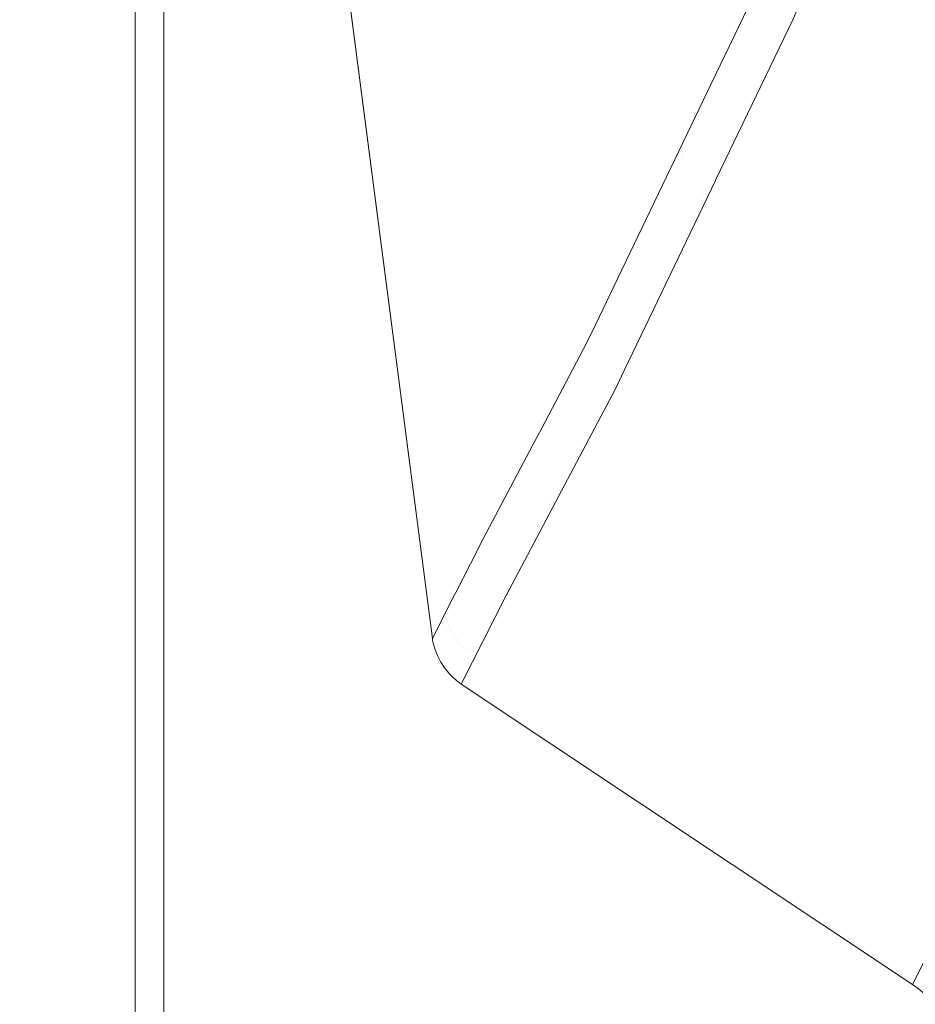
# Model space of a CAD drawing. Header units: millimetres. Extents: x -174 to 174, y -184 to 184.
# Tile 5 of 35: x -110 to -83, y -104 to -74. Entities that reach past the tile are written whole.
import ezdxf

# ---------------------------------------------------------------- set-up
doc = ezdxf.new("R2010")
doc.units = ezdxf.units.MM
doc.header["$LTSCALE"] = 5.08
doc.layers.add('Lighting-LED', color=7, linetype='Continuous', lineweight=5, true_color=0x000000)

# ---------------------------------------------------------------- blocks, each defined once
blk = doc.blocks.new('Group-1')
at = {"layer": 'Lighting-LED', "color": 18, "linetype": 'Continuous', "lineweight": 5}
for points, invisible_edges in [([(-5254.737, -897.549, -460.895), (-5203.672, -861.075, -372.449), (-5256.611, -562.84, -464.14), (-5269.635, -567.845, -486.699)], 14), ([(-5268.769, -567.845, -487.199), (-5255.745, -562.84, -464.64), (-5202.806, -861.075, -372.949), (-5253.871, -897.549, -461.395)], 11), ([(-5256.193, -562.911, -463.416), (-5256.401, -562.858, -463.777), (-5256.611, -562.84, -464.14), (-5203.672, -861.075, -372.449)], 12), ([(-5203.672, -861.075, -372.449), (-5255.786, -563.12, -462.712), (-5255.987, -562.998, -463.061), (-5256.193, -562.911, -463.416)], 9), ([(-5202.806, -861.075, -372.949), (-5255.745, -562.84, -464.64), (-5255.535, -562.858, -464.277), (-5255.327, -562.911, -463.916)], 9), ([(-5255.327, -562.911, -463.916), (-5255.121, -562.998, -463.561), (-5254.92, -563.12, -463.212), (-5202.806, -861.075, -372.949)], 12), ([(-5203.672, -861.075, -372.449), (-5203.689, -599.484, -372.478), (-5255.786, -563.12, -462.712)], 9), ([(-5254.92, -563.12, -463.212), (-5202.823, -599.484, -372.978), (-5202.806, -861.075, -372.949)], 10), ([(-5203.689, -599.484, -372.478), (-5203.672, -861.075, -372.449), (-5202.013, -856.367, -369.575), (-5202.013, -604.205, -369.575)], 11), ([(-5201.147, -604.205, -370.075), (-5201.147, -856.367, -370.075), (-5202.806, -861.075, -372.949), (-5202.823, -599.484, -372.978)], 14), ([(-5176.844, -836.116, -346.051), (-5199.976, -730.007, -345.921), (-5176.765, -730.007, -345.921)], 9), ([(-5176.844, -836.116, -346.051), (-5199.777, -744.235, -345.938), (-5199.976, -730.007, -345.921)], 9), ([(-5199.745, -746.547, -345.941), (-5199.777, -744.235, -345.938), (-5176.844, -836.116, -346.051), (-5176.922, -835.812, -346.051)], 10), ([(-5199.745, -746.547, -345.941), (-5176.922, -835.812, -346.051), (-5176.956, -835.711, -346.051)], 9), ([(-5176.956, -835.711, -346.051), (-5177.003, -835.57, -346.051), (-5199.745, -746.547, -345.941)], 10), ([(-5177.003, -835.57, -346.051), (-5198.28, -775.844, -345.977), (-5199.745, -746.547, -345.941)], 9), ([(-5185.352, -807.967, -195.792), (-5189.746, -768.252, -194.546), (-5192.499, -773.921, -226.613)], 11), ([(-5189.746, -768.252, -194.546), (-5184.625, -806.453, -187.48), (-5183.026, -803.126, -169.214)], 9), ([(-5185.352, -807.967, -195.792), (-5184.625, -806.453, -187.48), (-5189.746, -768.252, -194.546)], 10), ([(-5188.371, -814.248, -230.284), (-5192.499, -773.921, -226.613), (-5194.676, -778.154, -257.65)], 11), ([(-5188.371, -814.248, -230.284), (-5188.114, -813.714, -227.35), (-5192.499, -773.921, -226.613)], 10), ([(-5192.499, -773.921, -226.613), (-5187.556, -812.552, -220.974), (-5185.352, -807.967, -195.792)], 9), ([(-5188.114, -813.714, -227.35), (-5187.556, -812.552, -220.974), (-5192.499, -773.921, -226.613)], 10), ([(-5177.003, -835.57, -346.051), (-5197.548, -783.811, -345.987), (-5198.28, -775.844, -345.977)], 9), ([(-5190.012, -817.355, -258.127), (-5194.676, -778.154, -257.65), (-5196.267, -781.112, -287.947)], 11), ([(-5194.676, -778.154, -257.65), (-5189.736, -816.832, -253.444), (-5188.371, -814.248, -230.284)], 9), ([(-5190.012, -817.355, -258.127), (-5189.736, -816.832, -253.444), (-5194.676, -778.154, -257.65)], 10), ([(-5191.665, -820.49, -288.102), (-5196.267, -781.112, -287.947), (-5197.263, -782.955, -317.791)], 11), ([(-5196.267, -781.112, -287.947), (-5191.589, -820.34, -284.878), (-5190.012, -817.355, -258.127)], 9), ([(-5191.665, -820.49, -288.102), (-5191.589, -820.34, -284.878), (-5196.267, -781.112, -287.947)], 10), ([(-5197.263, -782.955, -317.791), (-5192.33, -821.795, -316.15), (-5191.665, -820.49, -288.102)], 9), ([(-5192.365, -821.865, -317.656), (-5197.263, -782.955, -317.791), (-5196.101, -799.564, -346.006)], 11), ([(-5192.365, -821.865, -317.656), (-5192.33, -821.795, -316.15), (-5197.263, -782.955, -317.791)], 10), ([(-5197.548, -783.811, -345.987), (-5177.436, -834.724, -346.05), (-5177.523, -834.605, -346.049)], 9), ([(-5177.523, -834.605, -346.049), (-5177.621, -834.471, -346.049), (-5197.548, -783.811, -345.987)], 10), ([(-5177.621, -834.471, -346.049), (-5177.674, -834.405, -346.049), (-5197.548, -783.811, -345.987)], 10), ([(-5177.674, -834.405, -346.049), (-5177.838, -834.222, -346.049), (-5197.548, -783.811, -345.987)], 10), ([(-5197.548, -783.811, -345.987), (-5177.271, -834.991, -346.05), (-5177.383, -834.81, -346.05)], 9), ([(-5177.383, -834.81, -346.05), (-5177.436, -834.724, -346.05), (-5197.548, -783.811, -345.987)], 10), ([(-5197.548, -783.811, -345.987), (-5177.126, -835.273, -346.05), (-5177.14, -835.246, -346.05)], 9), ([(-5196.101, -799.564, -346.006), (-5197.548, -783.811, -345.987), (-5177.887, -834.168, -346.049), (-5178.014, -834.047, -346.049)], 10), ([(-5177.14, -835.246, -346.05), (-5177.271, -834.991, -346.05), (-5197.548, -783.811, -345.987)], 10), ([(-5177.003, -835.57, -346.051), (-5177.126, -835.273, -346.05), (-5197.548, -783.811, -345.987)], 10), ([(-5177.838, -834.222, -346.049), (-5177.887, -834.168, -346.049), (-5197.548, -783.811, -345.987)], 10), ([(-5196.101, -799.564, -346.006), (-5193.037, -823.186, -346.035), (-5192.365, -821.865, -317.656)], 8), ([(-5196.101, -799.564, -346.006), (-5178.116, -833.951, -346.049), (-5178.197, -833.884, -346.049)], 9), ([(-5178.197, -833.884, -346.049), (-5178.359, -833.753, -346.048), (-5196.101, -799.564, -346.006)], 10), ([(-5178.359, -833.753, -346.048), (-5193.019, -823.277, -346.036), (-5196.101, -799.564, -346.006)], 11), ([(-5193.019, -823.277, -346.036), (-5193.03, -823.226, -346.035), (-5193.037, -823.186, -346.035), (-5196.101, -799.564, -346.006)], 8), ([(-5178.014, -834.047, -346.049), (-5178.116, -833.951, -346.049), (-5196.101, -799.564, -346.006)], 10), ([(-5185.498, -808.686, -195.647), (-5182.346, -801.9, -162.869), (-5182.344, -801.807, -162.891)], 11), ([(-5182.344, -801.807, -162.891), (-5185.479, -808.593, -195.666), (-5185.498, -808.686, -195.647)], 11), ([(-5182.319, -801.989, -162.851), (-5182.346, -801.9, -162.869), (-5185.498, -808.686, -195.647), (-5185.471, -808.776, -195.633)], 15), ([(-5185.479, -808.593, -195.666), (-5182.344, -801.807, -162.891), (-5183.026, -803.126, -169.214)], 11), ([(-5185.471, -808.776, -195.633), (-5185.44, -808.865, -195.619), (-5182.288, -802.078, -162.834), (-5182.319, -801.989, -162.851)], 15), ([(-5182.252, -802.165, -162.818), (-5182.288, -802.078, -162.834), (-5185.44, -808.865, -195.619), (-5185.405, -808.953, -195.606)], 15), ([(-5185.405, -808.953, -195.606), (-5185.365, -809.04, -195.593), (-5182.212, -802.252, -162.803), (-5182.252, -802.165, -162.818)], 15), ([(-5182.168, -802.336, -162.788), (-5182.212, -802.252, -162.803), (-5185.365, -809.04, -195.593), (-5185.322, -809.125, -195.581)], 15), ([(-5185.322, -809.125, -195.581), (-5185.274, -809.209, -195.57), (-5182.12, -802.419, -162.774), (-5182.168, -802.336, -162.788)], 15), ([(-5182.068, -802.501, -162.761), (-5182.12, -802.419, -162.774), (-5185.274, -809.209, -195.57), (-5185.222, -809.291, -195.559)], 15), ([(-5185.222, -809.291, -195.559), (-5185.166, -809.37, -195.549), (-5182.012, -802.58, -162.749), (-5182.068, -802.501, -162.761)], 15), ([(-5181.953, -802.656, -162.738), (-5182.012, -802.58, -162.749), (-5185.166, -809.37, -195.549), (-5185.107, -809.447, -195.54)], 15), ([(-5185.107, -809.447, -195.54), (-5185.044, -809.521, -195.532), (-5181.89, -802.729, -162.727), (-5181.953, -802.656, -162.738)], 15), ([(-5181.801, -802.823, -162.715), (-5181.89, -802.729, -162.727), (-5185.044, -809.521, -195.532), (-5184.955, -809.615, -195.522)], 15), ([(-5184.955, -809.615, -195.522), (-5184.861, -809.703, -195.514), (-5181.706, -802.91, -162.705), (-5181.801, -802.823, -162.715)], 15), ([(-5181.456, -802.884, -162.742), (-5181.478, -802.935, -162.943), (-5167.806, -811.908, -162.31)], 10), ([(-5181.456, -802.884, -162.742), (-5167.806, -811.908, -162.31), (-5164.152, -803.478, -128.946)], 9), ([(-5183.026, -803.126, -169.214), (-5184.625, -806.453, -187.48), (-5185.479, -808.593, -195.666)], 10), ([(-5184.861, -809.703, -195.514), (-5184.473, -809.321, -195.617), (-5181.604, -802.896, -162.721)], 11), ([(-5181.604, -802.896, -162.721), (-5181.706, -802.91, -162.705), (-5184.861, -809.703, -195.514)], 11), ([(-5181.604, -802.896, -162.721), (-5184.473, -809.321, -195.617), (-5182.155, -804.499, -169.122)], 9), ([(-5167.883, -812.085, -163.013), (-5181.478, -802.935, -162.943), (-5182.155, -804.499, -169.122)], 9), ([(-5167.883, -812.085, -163.013), (-5167.806, -811.908, -162.31), (-5181.478, -802.935, -162.943)], 10), ([(-5168.525, -813.567, -168.877), (-5182.155, -804.499, -169.122), (-5184.473, -809.321, -195.617)], 9), ([(-5182.155, -804.499, -169.122), (-5168.525, -813.567, -168.877), (-5167.883, -812.085, -163.013)], 9), ([(-5184.625, -806.453, -187.48), (-5185.352, -807.967, -195.792), (-5185.479, -808.593, -195.666)], 10), ([(-5185.479, -808.593, -195.666), (-5185.352, -807.967, -195.792), (-5187.556, -812.552, -220.974)], 9), ([(-5187.556, -812.552, -220.974), (-5188.111, -813.903, -227.32), (-5185.479, -808.593, -195.666)], 11), ([(-5188.111, -813.997, -227.305), (-5185.498, -808.686, -195.647), (-5185.479, -808.593, -195.666)], 11), ([(-5185.479, -808.593, -195.666), (-5188.111, -813.903, -227.32), (-5188.111, -813.997, -227.305)], 11), ([(-5185.471, -808.776, -195.633), (-5185.498, -808.686, -195.647), (-5188.111, -813.997, -227.305), (-5188.084, -814.087, -227.293)], 15), ([(-5188.084, -814.087, -227.293), (-5188.054, -814.177, -227.282), (-5185.44, -808.865, -195.619), (-5185.471, -808.776, -195.633)], 15), ([(-5185.405, -808.953, -195.606), (-5185.44, -808.865, -195.619), (-5188.054, -814.177, -227.282), (-5188.019, -814.266, -227.272)], 15), ([(-5188.019, -814.266, -227.272), (-5187.979, -814.353, -227.262), (-5185.365, -809.04, -195.593), (-5185.405, -808.953, -195.606)], 15), ([(-5185.322, -809.125, -195.581), (-5185.365, -809.04, -195.593), (-5187.979, -814.353, -227.262), (-5187.936, -814.439, -227.252)], 15), ([(-5187.936, -814.439, -227.252), (-5187.888, -814.523, -227.243), (-5185.274, -809.209, -195.57), (-5185.322, -809.125, -195.581)], 15), ([(-5185.222, -809.291, -195.559), (-5185.274, -809.209, -195.57), (-5187.888, -814.523, -227.243), (-5187.836, -814.605, -227.235)], 15), ([(-5187.836, -814.605, -227.235), (-5187.781, -814.685, -227.227), (-5185.166, -809.37, -195.549), (-5185.222, -809.291, -195.559)], 15), ([(-5185.107, -809.447, -195.54), (-5185.166, -809.37, -195.549), (-5187.781, -814.685, -227.227), (-5187.722, -814.762, -227.221)], 15), ([(-5184.473, -809.321, -195.617), (-5184.861, -809.703, -195.514), (-5187.476, -815.019, -227.201)], 11), ([(-5187.476, -815.019, -227.201), (-5187.362, -815.04, -227.208), (-5184.473, -809.321, -195.617)], 11), ([(-5184.488, -809.351, -195.78), (-5184.473, -809.321, -195.617), (-5187.362, -815.04, -227.208)], 10), ([(-5187.362, -815.04, -227.208), (-5187.238, -815.072, -227.215), (-5184.488, -809.351, -195.78)], 9), ([(-5170.884, -818.473, -195.884), (-5184.488, -809.351, -195.78), (-5187.238, -815.072, -227.215)], 9), ([(-5184.473, -809.321, -195.617), (-5184.488, -809.351, -195.78), (-5170.835, -818.369, -195.316)], 10), ([(-5170.884, -818.473, -195.884), (-5170.835, -818.369, -195.316), (-5184.488, -809.351, -195.78)], 10), ([(-5184.473, -809.321, -195.617), (-5170.835, -818.369, -195.316), (-5168.525, -813.567, -168.877)], 9), ([(-5187.722, -814.762, -227.221), (-5187.659, -814.836, -227.214), (-5185.044, -809.521, -195.532), (-5185.107, -809.447, -195.54)], 15), ([(-5184.955, -809.615, -195.522), (-5185.044, -809.521, -195.532), (-5187.659, -814.836, -227.214), (-5187.57, -814.93, -227.207)], 15), ([(-5187.57, -814.93, -227.207), (-5187.476, -815.019, -227.201), (-5184.861, -809.703, -195.514), (-5184.955, -809.615, -195.522)], 15), ([(-5187.556, -812.552, -220.974), (-5188.114, -813.714, -227.35), (-5188.111, -813.903, -227.32)], 10), ([(-5188.111, -813.903, -227.32), (-5188.114, -813.714, -227.35), (-5188.371, -814.248, -230.284)], 9), ([(-5190.176, -817.977, -258.048), (-5188.111, -813.997, -227.305), (-5188.111, -813.903, -227.32)], 11), ([(-5188.111, -813.903, -227.32), (-5190.152, -817.886, -258.059), (-5190.176, -817.977, -258.048)], 11), ([(-5188.084, -814.087, -227.293), (-5188.111, -813.997, -227.305), (-5190.176, -817.977, -258.048), (-5190.15, -818.068, -258.039)], 15), ([(-5190.152, -817.886, -258.059), (-5188.111, -813.903, -227.32), (-5188.371, -814.248, -230.284)], 11), ([(-5190.15, -818.068, -258.039), (-5190.119, -818.158, -258.031), (-5188.054, -814.177, -227.282), (-5188.084, -814.087, -227.293)], 15), ([(-5188.019, -814.266, -227.272), (-5188.054, -814.177, -227.282), (-5190.119, -818.158, -258.031), (-5190.085, -818.247, -258.023)], 15), ([(-5188.371, -814.248, -230.284), (-5189.736, -816.832, -253.444), (-5190.152, -817.886, -258.059)], 10), ([(-5190.085, -818.247, -258.023), (-5190.045, -818.335, -258.016), (-5187.979, -814.353, -227.262), (-5188.019, -814.266, -227.272)], 15), ([(-5187.936, -814.439, -227.252), (-5187.979, -814.353, -227.262), (-5190.045, -818.335, -258.016), (-5190.002, -818.421, -258.009)], 15), ([(-5190.002, -818.421, -258.009), (-5189.955, -818.505, -258.002), (-5187.888, -814.523, -227.243), (-5187.936, -814.439, -227.252)], 15), ([(-5187.836, -814.605, -227.235), (-5187.888, -814.523, -227.243), (-5189.955, -818.505, -258.002), (-5189.903, -818.588, -257.996)], 15), ([(-5189.903, -818.588, -257.996), (-5189.848, -818.668, -257.991), (-5187.781, -814.685, -227.227), (-5187.836, -814.605, -227.235)], 15), ([(-5187.722, -814.762, -227.221), (-5187.781, -814.685, -227.227), (-5189.848, -818.668, -257.991), (-5189.789, -818.745, -257.986)], 15), ([(-5189.789, -818.745, -257.986), (-5189.726, -818.82, -257.981), (-5187.659, -814.836, -227.214), (-5187.722, -814.762, -227.221)], 15), ([(-5187.57, -814.93, -227.207), (-5187.659, -814.836, -227.214), (-5189.726, -818.82, -257.981), (-5189.637, -818.914, -257.976)], 15), ([(-5189.637, -818.914, -257.976), (-5189.543, -819.003, -257.971), (-5187.476, -815.019, -227.201), (-5187.57, -814.93, -227.207)], 15), ([(-5187.362, -815.04, -227.208), (-5187.476, -815.019, -227.201), (-5189.543, -819.003, -257.971)], 11), ([(-5189.543, -819.003, -257.971), (-5189.456, -818.941, -257.983), (-5187.362, -815.04, -227.208)], 11), ([(-5187.501, -815.62, -230.229), (-5187.362, -815.04, -227.208), (-5189.456, -818.941, -257.983)], 11), ([(-5187.501, -815.62, -230.229), (-5187.249, -815.094, -227.34), (-5187.362, -815.04, -227.208)], 10), ([(-5187.249, -815.094, -227.34), (-5187.238, -815.072, -227.215), (-5187.362, -815.04, -227.208)], 10), ([(-5187.238, -815.072, -227.215), (-5187.249, -815.094, -227.34), (-5173.605, -824.129, -227.025)], 10), ([(-5187.238, -815.072, -227.215), (-5173.605, -824.129, -227.025), (-5170.884, -818.473, -195.884)], 9), ([(-5173.643, -824.209, -227.462), (-5187.249, -815.094, -227.34), (-5187.501, -815.62, -230.229)], 9), ([(-5173.643, -824.209, -227.462), (-5173.605, -824.129, -227.025), (-5187.249, -815.094, -227.34)], 10), ([(-5189.456, -818.941, -257.983), (-5189.139, -818.72, -258.027), (-5187.501, -815.62, -230.229)], 9), ([(-5173.879, -824.699, -230.161), (-5187.501, -815.62, -230.229), (-5189.139, -818.72, -258.027)], 9), ([(-5187.501, -815.62, -230.229), (-5173.879, -824.699, -230.161), (-5173.643, -824.209, -227.462)], 9), ([(-5189.736, -816.832, -253.444), (-5190.012, -817.355, -258.127), (-5190.152, -817.886, -258.059)], 10), ([(-5190.152, -817.886, -258.059), (-5190.012, -817.355, -258.127), (-5191.589, -820.34, -284.878)], 9), ([(-5191.678, -820.678, -288.09), (-5191.686, -820.772, -288.084), (-5190.176, -817.977, -258.048)], 11), ([(-5190.15, -818.068, -258.039), (-5190.176, -817.977, -258.048), (-5191.686, -820.772, -288.084), (-5191.659, -820.863, -288.078)], 15), ([(-5191.589, -820.34, -284.878), (-5191.678, -820.678, -288.09), (-5190.152, -817.886, -258.059)], 11), ([(-5190.176, -817.977, -258.048), (-5190.152, -817.886, -258.059), (-5191.678, -820.678, -288.09)], 11), ([(-5191.659, -820.863, -288.078), (-5191.629, -820.954, -288.072), (-5190.119, -818.158, -258.031), (-5190.15, -818.068, -258.039)], 15), ([(-5190.085, -818.247, -258.023), (-5190.119, -818.158, -258.031), (-5191.629, -820.954, -288.072), (-5191.594, -821.043, -288.067)], 15), ([(-5191.594, -821.043, -288.067), (-5191.555, -821.131, -288.062), (-5190.045, -818.335, -258.016), (-5190.085, -818.247, -258.023)], 15), ([(-5190.002, -818.421, -258.009), (-5190.045, -818.335, -258.016), (-5191.555, -821.131, -288.062), (-5191.512, -821.217, -288.057)], 15), ([(-5191.512, -821.217, -288.057), (-5191.465, -821.302, -288.053), (-5189.955, -818.505, -258.002), (-5190.002, -818.421, -258.009)], 15), ([(-5189.903, -818.588, -257.996), (-5189.955, -818.505, -258.002), (-5191.465, -821.302, -288.053), (-5191.413, -821.384, -288.049)], 15), ([(-5191.413, -821.384, -288.049), (-5191.358, -821.464, -288.045), (-5189.848, -818.668, -257.991), (-5189.903, -818.588, -257.996)], 15), ([(-5189.789, -818.745, -257.986), (-5189.848, -818.668, -257.991), (-5191.358, -821.464, -288.045), (-5191.299, -821.542, -288.041)], 15), ([(-5191.299, -821.542, -288.041), (-5191.237, -821.616, -288.038), (-5189.726, -818.82, -257.981), (-5189.789, -818.745, -257.986)], 15), ([(-5189.637, -818.914, -257.976), (-5189.726, -818.82, -257.981), (-5191.237, -821.616, -288.038), (-5191.148, -821.711, -288.035)], 15), ([(-5191.148, -821.711, -288.035), (-5191.054, -821.8, -288.032), (-5189.543, -819.003, -257.971), (-5189.637, -818.914, -257.976)], 15), ([(-5190.938, -821.824, -288.033), (-5189.456, -818.941, -257.983), (-5189.543, -819.003, -257.971)], 11), ([(-5189.456, -818.941, -257.983), (-5190.938, -821.824, -288.033), (-5190.719, -821.712, -284.853)], 11), ([(-5190.719, -821.712, -284.853), (-5189.139, -818.72, -258.027), (-5189.456, -818.941, -257.983)], 10), ([(-5175.53, -827.824, -258.238), (-5189.139, -818.72, -258.027), (-5190.719, -821.712, -284.853)], 9), ([(-5189.139, -818.72, -258.027), (-5175.53, -827.824, -258.238), (-5173.879, -824.699, -230.161)], 9), ([(-5189.543, -819.003, -257.971), (-5191.054, -821.8, -288.032), (-5190.938, -821.824, -288.033)], 11), ([(-5191.589, -820.34, -284.878), (-5191.665, -820.49, -288.102), (-5191.678, -820.678, -288.09)], 10), ([(-5192.33, -821.795, -316.15), (-5192.595, -822.438, -317.625), (-5191.678, -820.678, -288.09)], 11), ([(-5191.686, -820.772, -288.084), (-5191.678, -820.678, -288.09), (-5192.595, -822.438, -317.625)], 11), ([(-5191.678, -820.678, -288.09), (-5191.665, -820.49, -288.102), (-5192.33, -821.795, -316.15)], 9), ([(-5192.595, -822.438, -317.625), (-5192.63, -822.526, -317.62), (-5191.686, -820.772, -288.084)], 11), ([(-5191.659, -820.863, -288.078), (-5191.686, -820.772, -288.084), (-5192.63, -822.526, -317.62), (-5192.604, -822.617, -317.616)], 15), ([(-5192.604, -822.617, -317.616), (-5192.573, -822.707, -317.613), (-5191.629, -820.954, -288.072), (-5191.659, -820.863, -288.078)], 15), ([(-5191.594, -821.043, -288.067), (-5191.629, -820.954, -288.072), (-5192.573, -822.707, -317.613), (-5192.539, -822.797, -317.61)], 15), ([(-5192.539, -822.797, -317.61), (-5192.5, -822.885, -317.607), (-5191.555, -821.131, -288.062), (-5191.594, -821.043, -288.067)], 15), ([(-5191.512, -821.217, -288.057), (-5191.555, -821.131, -288.062), (-5192.5, -822.885, -317.607), (-5192.457, -822.971, -317.604)], 15), ([(-5192.457, -822.971, -317.604), (-5192.409, -823.056, -317.602), (-5191.465, -821.302, -288.053), (-5191.512, -821.217, -288.057)], 15), ([(-5191.413, -821.384, -288.049), (-5191.465, -821.302, -288.053), (-5192.409, -823.056, -317.602), (-5192.358, -823.139, -317.599)], 15), ([(-5192.358, -823.139, -317.599), (-5192.303, -823.219, -317.597), (-5191.358, -821.464, -288.045), (-5191.413, -821.384, -288.049)], 15), ([(-5191.299, -821.542, -288.041), (-5191.358, -821.464, -288.045), (-5192.303, -823.219, -317.597), (-5192.244, -823.297, -317.595)], 15), ([(-5192.244, -823.297, -317.595), (-5192.182, -823.371, -317.593), (-5191.237, -821.616, -288.038), (-5191.299, -821.542, -288.041)], 15), ([(-5191.148, -821.711, -288.035), (-5191.237, -821.616, -288.038), (-5192.182, -823.371, -317.593), (-5192.093, -823.466, -317.591)], 15), ([(-5192.365, -821.865, -317.656), (-5193.037, -823.186, -346.035), (-5193.03, -823.226, -346.035)], 8), ([(-5192.595, -822.438, -317.625), (-5192.365, -821.865, -317.656), (-5193.03, -823.226, -346.035)], 11), ([(-5192.33, -821.795, -316.15), (-5192.365, -821.865, -317.656), (-5192.595, -822.438, -317.625)], 10), ([(-5192.093, -823.466, -317.591), (-5191.999, -823.555, -317.589), (-5191.054, -821.8, -288.032), (-5191.148, -821.711, -288.035)], 15), ([(-5191.054, -821.8, -288.032), (-5191.999, -823.555, -317.589), (-5191.905, -823.494, -317.594)], 11), ([(-5191.905, -823.494, -317.594), (-5190.938, -821.824, -288.033), (-5191.054, -821.8, -288.032)], 11), ([(-5190.938, -821.824, -288.033), (-5191.905, -823.494, -317.594), (-5191.495, -823.235, -317.616)], 11), ([(-5191.495, -823.235, -317.616), (-5190.795, -821.86, -288.034), (-5190.938, -821.824, -288.033)], 11), ([(-5191.495, -823.235, -317.616), (-5190.796, -821.862, -288.095), (-5190.795, -821.86, -288.034)], 8), ([(-5177.173, -830.941, -288.179), (-5190.796, -821.862, -288.095), (-5191.495, -823.235, -317.616)], 9), ([(-5190.938, -821.824, -288.033), (-5190.795, -821.86, -288.034), (-5190.719, -821.712, -284.853)], 9), ([(-5190.795, -821.86, -288.034), (-5190.796, -821.862, -288.095), (-5177.169, -830.931, -287.969)], 10), ([(-5177.173, -830.941, -288.179), (-5177.169, -830.931, -287.969), (-5190.796, -821.862, -288.095)], 10), ([(-5177.095, -830.786, -284.85), (-5190.719, -821.712, -284.853), (-5190.795, -821.86, -288.034)], 9), ([(-5190.795, -821.86, -288.034), (-5177.169, -830.931, -287.969), (-5177.095, -830.786, -284.85)], 9), ([(-5190.719, -821.712, -284.853), (-5177.095, -830.786, -284.85), (-5175.53, -827.824, -258.238)], 9), ([(-5193.03, -823.226, -346.035), (-5193.019, -823.277, -346.036), (-5192.595, -822.438, -317.625)], 10), ([(-5192.63, -822.526, -317.62), (-5192.595, -822.438, -317.625), (-5193.019, -823.277, -346.036)], 11), ([(-5193.019, -823.277, -346.036), (-5192.994, -823.385, -346.036), (-5192.63, -822.526, -317.62)], 10), ([(-5192.604, -822.617, -317.616), (-5192.63, -822.526, -317.62), (-5192.994, -823.385, -346.036)], 11), ([(-5192.994, -823.385, -346.036), (-5192.971, -823.46, -346.036), (-5192.604, -822.617, -317.616)], 10), ([(-5192.573, -822.707, -317.613), (-5192.604, -822.617, -317.616), (-5192.971, -823.46, -346.036)], 11), ([(-5192.971, -823.46, -346.036), (-5192.945, -823.541, -346.036), (-5192.573, -822.707, -317.613)], 10), ([(-5192.539, -822.797, -317.61), (-5192.573, -822.707, -317.613), (-5192.945, -823.541, -346.036)], 11), ([(-5192.945, -823.541, -346.036), (-5192.906, -823.64, -346.036), (-5192.539, -822.797, -317.61)], 10), ([(-5192.5, -822.885, -317.607), (-5192.539, -822.797, -317.61), (-5192.906, -823.64, -346.036)], 11), ([(-5192.906, -823.64, -346.036), (-5192.884, -823.695, -346.036), (-5192.5, -822.885, -317.607)], 10), ([(-5192.884, -823.695, -346.036), (-5192.866, -823.735, -346.036), (-5192.5, -822.885, -317.607)], 10), ([(-5192.457, -822.971, -317.604), (-5192.5, -822.885, -317.607), (-5192.866, -823.735, -346.036)], 11), ([(-5192.866, -823.735, -346.036), (-5192.824, -823.815, -346.036), (-5192.457, -822.971, -317.604)], 10), ([(-5192.409, -823.056, -317.602), (-5192.457, -822.971, -317.604), (-5192.824, -823.815, -346.036)], 11), ([(-5192.824, -823.815, -346.036), (-5192.79, -823.879, -346.036), (-5192.409, -823.056, -317.602)], 10), ([(-5192.79, -823.879, -346.036), (-5192.777, -823.9, -346.036), (-5192.409, -823.056, -317.602)], 10), ([(-5192.358, -823.139, -317.599), (-5192.409, -823.056, -317.602), (-5192.777, -823.9, -346.036)], 11), ([(-5192.994, -823.385, -346.036), (-5193.019, -823.277, -346.036), (-5178.365, -833.749, -346.048), (-5178.539, -833.626, -346.048)], 10), ([(-5178.359, -833.753, -346.048), (-5178.365, -833.749, -346.048), (-5193.019, -823.277, -346.036)], 10), ([(-5192.971, -823.46, -346.036), (-5192.994, -823.385, -346.036), (-5178.539, -833.626, -346.048)], 10), ([(-5192.777, -823.9, -346.036), (-5192.703, -824.018, -346.036), (-5192.358, -823.139, -317.599)], 10), ([(-5192.303, -823.219, -317.597), (-5192.358, -823.139, -317.599), (-5192.703, -824.018, -346.036)], 11), ([(-5192.703, -824.018, -346.036), (-5192.67, -824.062, -346.037), (-5192.303, -823.219, -317.597)], 10), ([(-5192.244, -823.297, -317.595), (-5192.303, -823.219, -317.597), (-5192.67, -824.062, -346.037)], 11), ([(-5192.67, -824.062, -346.037), (-5192.605, -824.15, -346.037), (-5192.244, -823.297, -317.595)], 10), ([(-5192.182, -823.371, -317.593), (-5192.244, -823.297, -317.595), (-5192.605, -824.15, -346.037)], 11), ([(-5192.605, -824.15, -346.037), (-5192.549, -824.214, -346.037), (-5192.182, -823.371, -317.593)], 10), ([(-5192.093, -823.466, -317.591), (-5192.182, -823.371, -317.593), (-5192.549, -824.214, -346.037)], 11), ([(-5191.495, -823.235, -317.616), (-5191.905, -823.494, -317.594), (-5192.269, -824.481, -346.037)], 11), ([(-5192.269, -824.481, -346.037), (-5192.167, -824.557, -346.037), (-5191.495, -823.235, -317.616)], 8), ([(-5177.869, -832.308, -317.658), (-5191.495, -823.235, -317.616), (-5192.167, -824.557, -346.037)], 9), ([(-5191.495, -823.235, -317.616), (-5177.869, -832.308, -317.658), (-5177.173, -830.941, -288.179)], 9), ([(-5178.539, -833.626, -346.048), (-5192.945, -823.541, -346.036), (-5192.971, -823.46, -346.036)], 9), ([(-5192.906, -823.64, -346.036), (-5192.945, -823.541, -346.036), (-5178.539, -833.626, -346.048)], 10), ([(-5178.539, -833.626, -346.048), (-5192.884, -823.695, -346.036), (-5192.906, -823.64, -346.036)], 9), ([(-5192.824, -823.815, -346.036), (-5192.866, -823.735, -346.036), (-5192.884, -823.695, -346.036), (-5178.539, -833.626, -346.048)], 12), ([(-5192.549, -824.214, -346.037), (-5192.495, -824.276, -346.037), (-5192.093, -823.466, -317.591)], 10), ([(-5192.495, -824.276, -346.037), (-5192.461, -824.31, -346.037), (-5192.093, -823.466, -317.591)], 10), ([(-5191.999, -823.555, -317.589), (-5192.093, -823.466, -317.591), (-5192.461, -824.31, -346.037)], 11), ([(-5192.461, -824.31, -346.037), (-5192.421, -824.35, -346.037), (-5191.999, -823.555, -317.589)], 10), ([(-5192.421, -824.35, -346.037), (-5192.299, -824.458, -346.037), (-5191.905, -823.494, -317.594)], 10), ([(-5191.905, -823.494, -317.594), (-5191.999, -823.555, -317.589), (-5192.421, -824.35, -346.037)], 11), ([(-5192.299, -824.458, -346.037), (-5192.269, -824.481, -346.037), (-5191.905, -823.494, -317.594)], 10), ([(-5178.539, -833.626, -346.048), (-5192.777, -823.9, -346.036), (-5192.824, -823.815, -346.036)], 11), ([(-5192.777, -823.9, -346.036), (-5192.79, -823.879, -346.036), (-5192.824, -823.815, -346.036)], 8), ([(-5192.777, -823.9, -346.036), (-5178.539, -833.626, -346.048), (-5192.605, -824.15, -346.037), (-5192.67, -824.062, -346.037)], 11), ([(-5192.67, -824.062, -346.037), (-5192.703, -824.018, -346.036), (-5192.777, -823.9, -346.036)], 8), ([(-5192.605, -824.15, -346.037), (-5178.539, -833.626, -346.048), (-5192.167, -824.557, -346.037), (-5192.269, -824.481, -346.037)], 9), ([(-5192.549, -824.214, -346.037), (-5192.605, -824.15, -346.037), (-5192.269, -824.481, -346.037)], 10), ([(-5192.461, -824.31, -346.037), (-5192.495, -824.276, -346.037), (-5192.549, -824.214, -346.037), (-5192.269, -824.481, -346.037)], 12), ([(-5192.269, -824.481, -346.037), (-5192.299, -824.458, -346.037), (-5192.421, -824.35, -346.037), (-5192.461, -824.31, -346.037)], 8), ([(-5192.167, -824.557, -346.037), (-5178.539, -833.626, -346.048), (-5177.869, -832.308, -317.658)], 8), ([(-5177.838, -832.847, -317.634), (-5177.869, -832.308, -317.658), (-5178.539, -833.626, -346.048)], 9), ([(-5178.539, -833.626, -346.048), (-5178.365, -833.749, -346.048), (-5177.838, -832.847, -317.634)], 10)]:
    blk.add_3dface(points, dxfattribs=dict(at, invisible_edges=invisible_edges))
blk.add_3dface([(-5202.013, -856.367, -369.575), (-5201.147, -856.367, -370.075), (-5201.147, -604.205, -370.075), (-5202.013, -604.205, -369.575)], dxfattribs=at)
at = {"layer": 'Lighting-LED', "color": 0, "flags": 1}
for tag in ['Yoke', 'Weight', 'Weight', 'Wattage', '3D_Symbol_Name', 'Candlepower', 'Body', 'Model_Name', 'Beam_Angle', 'Field_Angle', 'Remarks', 'Beam_Angle_2', 'Field_Angle_2', 'Num_Channels', 'Frame_Size', 'Device_Type', 'FixtureID', 'Frame_Size', 'Base', 'Lens', 'Inst_Type', 'Lamp']:
    blk.add_attdef(tag, (-4365.465, 1246.738), '', height=0.18, dxfattribs=at)

msp = doc.modelspace()

# ---------------------------------------------------------------- block references
at = {"layer": 'Lighting-LED', "color": 7}
msp.add_blockref('Group-1', (5095.474, 730.464), dxfattribs=at)

doc.saveas('drawing.dxf')
